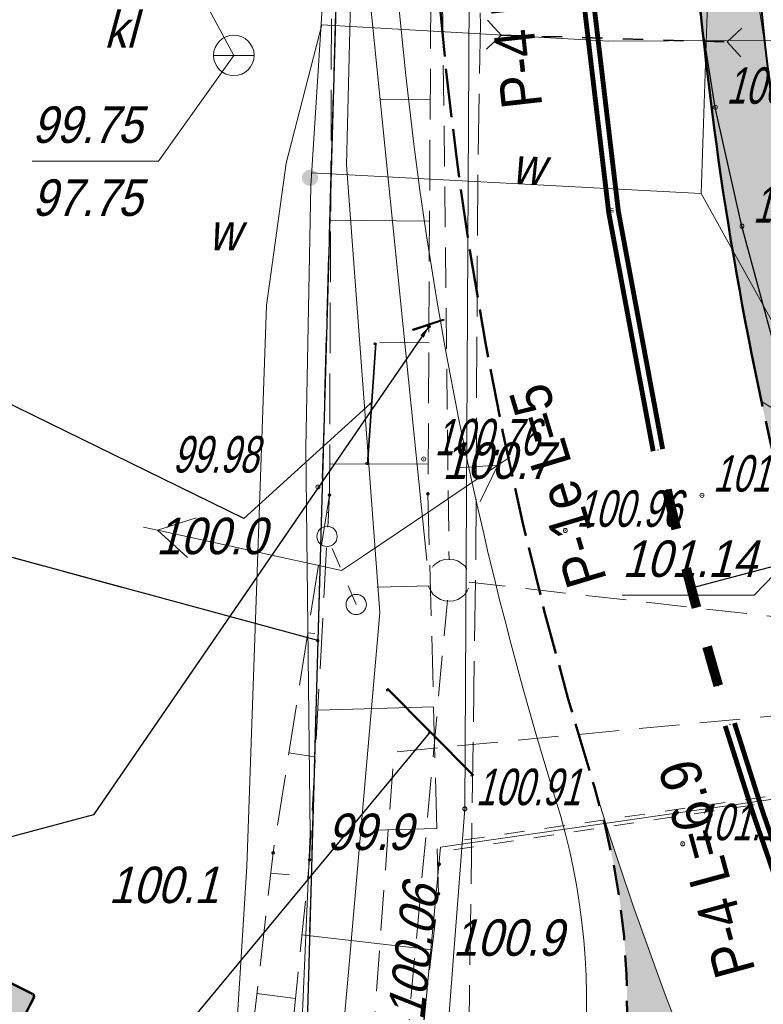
# Model space of a CAD drawing. Extents: x 6530721 to 6531385, y 5978377 to 5979143.
# Tile 81 of 146: x 6530888 to 6530906, y 5978880 to 5978905. Entities that reach past the tile are written whole.
import ezdxf

# ---------------------------------------------------------------- set-up
doc = ezdxf.new("R2010")
doc.units = 0
for name, pattern in [('AB_rokocin 2014-08-13 AC2004$0$0.5_0.5', [1, 0.5, -0.5]), ('AB_rokocin 2014-08-13 AC2004$0$1.0_0.5', [1.5, 1, -0.5]), ('AB_rokocin 2014-08-13 AC2004$0$1.5_0.5', [2, 1.5, -0.5]), ('AB_rokocin 2014-08-13 AC2004$0$823-500', [1.75, 1.25, -0.5]), ('AB_rokocin 2014-08-13 AC2004$0$ib05_500', [1, 0.5, -0.5]), ('AB_rokocin 2014-08-13 AC2004$0$l217_500', [2, 1.5, -0.5]), ('AB_rokocin 2014-08-13 AC2004$0$l219_500', [0]), ('ACAD_ISO02W100', [15, 12, -3]), ('DASHED2', [0.375, 0.25, -0.125])]:
    doc.linetypes.add(name, pattern=pattern)
for name, color, linetype, lineweight in [('A-T-OŚ-LBAT-CUT', 7, 'Continuous', 15), ('AB-chodnik obrzeża', 30, 'Continuous', 40), ('AB-krawędzie', 7, 'ACAD_ISO02W100', 50), ('AB-krawężnik', 7, 'Continuous', 50), ('AB-krawężnik obniżony', 34, 'DASHED2', 50), ('AB-pobocze', 191, 'Continuous', 20), ('AB-pomocnicza', 7, 'Continuous', 15), ('AB-wymiarowa', 7, 'Continuous', 30), ('AB-wyp.chodnik kostka betonowa', 50, 'Continuous', 15), ('AB-wyp.zjazd BA', 254, 'Continuous', 15), ('AB-wyp.zjazd kostka betonowa', 191, 'Continuous', 15), ('AB-zjazd krawędzie', 130, 'Continuous', 18), ('AB_rokocin 2014-08-13 AC2004$0$203-Punkt załamania granicy działki nie stabilizowany', 7, 'Continuous', 18), ('AB_rokocin 2014-08-13 AC2004$0$217-Granica konturu klasyfikcyjnego', 7, 'Continuous', 18), ('AB_rokocin 2014-08-13 AC2004$0$219-Linia granicy', 7, 'Continuous', 18), ('AB_rokocin 2014-08-13 AC2004$0$510-Podpora jednosłupowa symb.-SEPOW', 7, 'Continuous', 18), ('AB_rokocin 2014-08-13 AC2004$0$512-Podpora wielosłupowa linia-SEPOW', 7, 'Continuous', 18), ('AB_rokocin 2014-08-13 AC2004$0$623-Punkt rzędnej przewodu-SGPOD', 7, 'Continuous', 18), ('AB_rokocin 2014-08-13 AC2004$0$623-Punkt rzędnej przewodu-SGPOD-Atr3', 7, 'Continuous', 18), ('AB_rokocin 2014-08-13 AC2004$0$820-Skarpa nieumocniona', 7, 'Continuous', 18), ('AB_rokocin 2014-08-13 AC2004$0$823-Szczyt skarpy nieumocninej', 7, 'Continuous', 18), ('AB_rokocin 2014-08-13 AC2004$0$824-Podnóże skarpy nieumocninej', 7, 'Continuous', 18), ('AB_rokocin 2014-08-13 AC2004$0$jezdnia (powierzchnia)', 7, 'Continuous', 18), ('AB_rokocin 2014-08-13 AC2004$0$kółeczka', 1, 'Continuous', 18), ('AB_rokocin 2014-08-13 AC2004$0$osadnik kanalizacji lokalnej (dół Chambeau) (powierzchnia)-SK - symbol', 7, 'Continuous', 18), ('AB_rokocin 2014-08-13 AC2004$0$osadnik kanalizacji lokalnej (dół Chambeau) (powierzchnia)-SK - symbol-Atr17', 7, 'Continuous', 18), ('AB_rokocin 2014-08-13 AC2004$0$osadnik kanalizacji lokalnej (dół Chambeau) (powierzchnia)-SK - symbol-Atr2', 7, 'Continuous', 18), ('AB_rokocin 2014-08-13 AC2004$0$osadnik kanalizacji lokalnej (dół Chambeau) (powierzchnia)-SK - symbol-Atr3', 7, 'Continuous', 18), ('AB_rokocin 2014-08-13 AC2004$0$przepust (linia)', 7, 'Continuous', 18), ('AB_rokocin 2014-08-13 AC2004$0$przepust (linia) - symbol', 7, 'Continuous', 18), ('AB_rokocin 2014-08-13 AC2004$0$przepust (powierzchnia)', 7, 'Continuous', 18), ('AB_rokocin 2014-08-13 AC2004$0$przewód elektroenergetyczny - projektowany (linia)-SE', 7, 'Continuous', 18), ('AB_rokocin 2014-08-13 AC2004$0$przewód elektroenergetyczny niskiego napięcia (linia)-SEPOW - symbol', 7, 'Continuous', 18), ('AB_rokocin 2014-08-13 AC2004$0$przewód gazowy (linia)-SG', 7, 'Continuous', 18), ('AB_rokocin 2014-08-13 AC2004$0$przewód kanalizacyjny (linia)-SK', 7, 'Continuous', 18), ('AB_rokocin 2014-08-13 AC2004$0$przewód kanalizacyjny - projektowany (linia)-SK', 7, 'Continuous', 18), ('AB_rokocin 2014-08-13 AC2004$0$przewód telekomunikacyjny (linia)-STPOD', 7, 'Continuous', 18), ('AB_rokocin 2014-08-13 AC2004$0$przewód wodociągowy (linia)-SW', 7, 'Continuous', 18), ('AB_rokocin 2014-08-13 AC2004$0$przewód wodociągowy (linia)-SW-Atr1', 7, 'Continuous', 18), ('AB_rokocin 2014-08-13 AC2004$0$punkt wysokościowy naturalny', 7, 'Continuous', 18), ('AB_rokocin 2014-08-13 AC2004$0$punkt wysokościowy naturalny-Atr2', 7, 'Continuous', 18), ('AB_rokocin 2014-08-13 AC2004$0$wysokosci_asfalt', 7, 'Continuous', 18), ('AB_rokocin 2014-08-13 AC2004$0$zasuwa (punkt)-SW', 7, 'Continuous', 18), ('AB_rokocin 2014-08-13 AC2004$0$zasuwa (punkt)-SW-Atr17', 7, 'Continuous', 18), ('AB_rokocin 2014-08-13 AC2004$0$zasuwa (punkt)-SW-Atr2', 7, 'Continuous', 18), ('ARDPLAN-2D-LBAT', 7, 'Continuous', 18), ('asf', 7, 'Continuous', 18)]:
    doc.layers.add(name, color=color, linetype=linetype, lineweight=lineweight)
for name, color, linetype in [('gaOzPoziome', 7, 'Continuous'), ('gaPionowe', 7, 'Continuous'), ('gaUrzBezpieczenstwa', 7, 'Continuous'), ('zzz.ga.oz_pion_def', 7, 'Continuous'), ('zzz.ga.oz_pion_wypelnienie', 7, 'Continuous'), ('zzz.gaHSDlugosc', 7, 'Continuous'), ('zzz.gaHSDodTekst', 7, 'Continuous'), ('zzz.gaHSKilometraz', 7, 'Continuous'), ('zzz.gaHSNazwa', 7, 'Continuous'), ('zzz.gaHSOpis', 7, 'Continuous'), ('zzz.gaHSStan', 7, 'Continuous'), ('zzz.gaHSTrasa', 7, 'Continuous'), ('zzz.gaUbdef', 7, 'Continuous'), ('zzz.gaVSDodTekst', 7, 'Continuous'), ('zzz.gaVSDomyslna', 7, 'Continuous'), ('zzz.gaVSNazwa', 7, 'Continuous'), ('zzz.gaVSStan', 7, 'Continuous'), ('zzz.gaVSWielkość', 7, 'Continuous')]:
    doc.layers.add(name, color=color, linetype=linetype)
doc.styles.add('AB_rokocin 2014-08-13 AC2004$0$Standard', font='txt')
doc.styles.add('GA4-ATR-TEXT', font='arial.ttf', dxfattribs={"width": 0.9})
doc.styles.add('GA4-HS-TEXT', font='arial.ttf', dxfattribs={"width": 0.9})
doc.styles.get("Standard").update_dxf_attribs({"font": 'simplex.shx', "width": 0.75, "height": 1.25})
doc.dimstyles.new('GA4-LEADER', dxfattribs={"dimtxt": 1, "dimasz": 1, "dimexe": 1, "dimexo": 1, "dimgap": 1, "dimtad": 1, "dimtxsty": 'Standard', "dimcen": 1, "dimadec": 0, "dimazin": 0, "dimtfac": 1, "dimtmove": 0, "dimatfit": 3, "dimfxl": 1, "dimarcsym": 0})

# ---------------------------------------------------------------- blocks, each defined once
blk = doc.blocks.new('Slope Pattern - Lines')
for p, q in [((0, 25), (50, 25)), ((0, 0), (100, 0)), ((0, -25), (50, -25))]:
    blk.add_line(p, q)
blk = doc.blocks.new('gaVSPos')
blk.add_point((0, 0))
blk = doc.blocks.new('gaVSTVcolumn0')
at = {"color": 0, "linetype": 'ByBlock', "lineweight": -2}
for p, q in [((-400, -30), (400, -30)), ((-400, -60), (-400, -30)), ((400, -60), (-400, -60)), ((400, -30), (400, -60))]:
    blk.add_line(p, q, dxfattribs=at)
blk.add_circle((0, 0), 30, dxfattribs=at)
blk = doc.blocks.new('z.ga4.D-1_0')
at = {"layer": 'zzz.ga.oz_pion_wypelnienie'}
blk.add_hatch(color=0, dxfattribs=at).paths.add_polyline_path([(401.6366517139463, 404.3229432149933, 0.4142135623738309), (401.63665171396, 415.6366517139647), (5.656854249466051, 811.616449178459, 0.4142135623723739), (-5.656854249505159, 811.6164491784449), (-401.6366517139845, 415.6366517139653, 0.4142135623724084), (-401.6366517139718, 404.3229432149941), (-5.656854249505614, 8.343145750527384, 0.4142135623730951), (5.656854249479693, 8.343145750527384)])
blk = doc.blocks.new('z.ga4.D-1_1')
at = {"layer": 'zzz.ga.oz_pion_wypelnienie'}
blk.add_hatch(color=0, dxfattribs=at).paths.add_polyline_path([(9.094947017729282e-13, 656.0529573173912), (-246.0731598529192, 409.9797974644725), (9.094947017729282e-13, 163.9066376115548), (246.0731598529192, 409.9797974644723)])
blk = doc.blocks.new('z.ga4.D-1_2')
at = {"layer": 'zzz.ga.oz_pion_def', "color": 0, "const_width": 12}
blk.add_lwpolyline([(-405.8792924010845, 400.0803025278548), (-9.899494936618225, 4.100505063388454, 0.4142135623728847), (9.899494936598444, 4.100505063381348), (405.8792924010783, 400.0803025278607, 0.414213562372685), (405.8792924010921, 419.8792924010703), (9.899494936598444, 815.8590898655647, 0.414213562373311), (-9.89949493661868, 815.8590898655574), (-405.8792924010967, 419.8792924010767, 0.4142135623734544), (-405.8792924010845, 400.0803025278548, 17.18959316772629)], format="xyb", dxfattribs=at)
at = {"layer": 'zzz.ga.oz_pion_def', "color": 0, "const_width": 6}
blk.add_lwpolyline([(-157.9969162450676, 317.6609131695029), (2.273736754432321e-13, 159.6639969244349), (250.3158005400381, 409.9797974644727), (3.410605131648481e-13, 660.2955980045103), (-250.3158005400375, 409.9797974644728)], close=True, dxfattribs=at)
blk = doc.blocks.new('D-1-59151803196-vs')
at = {"layer": 'zzz.gaVSDomyslna', "color": 18, "lineweight": 0, "true_color": 0x000000}
blk.add_blockref('z.ga4.D-1_2', (0, 0), dxfattribs=at)
at = {"layer": 'zzz.gaVSDomyslna', "color": 7, "lineweight": 0, "true_color": 0xffffff}
blk.add_blockref('z.ga4.D-1_0', (0, 0), dxfattribs=at)
at = {"layer": 'zzz.gaVSDomyslna', "color": 50, "lineweight": 0}
blk.add_blockref('z.ga4.D-1_1', (0, 0), dxfattribs=at)
at = {"layer": 'zzz.gaVSDodTekst', "style": 'GA4-ATR-TEXT', "flags": 1}
blk.add_attdef('AddText', (0, 0), '', height=1, dxfattribs=at)
at = {"layer": 'zzz.gaVSDomyslna', "style": 'GA4-ATR-TEXT', "flags": 1}
for tag in ['Width', 'Height', 'Position', 'Route']:
    blk.add_attdef(tag, (0, 0), '', height=1, dxfattribs=at)
at = {"layer": 'zzz.gaVSNazwa', "style": 'GA4-ATR-TEXT'}
blk.add_attdef('Name', (510.001, 485.001), '', height=150, dxfattribs=at)
at = {"layer": 'zzz.gaVSStan', "style": 'GA4-ATR-TEXT'}
blk.add_attdef('State', (510.001, 230.001), '', height=150, dxfattribs=at)
at = {"layer": 'zzz.gaVSWielkość', "style": 'GA4-ATR-TEXT', "flags": 1}
blk.add_attdef('Size', (0, 0), '', height=1, dxfattribs=at)
blk = doc.blocks.new('z.ga4.U-3c_3000mm-smb')
at = {"linetype": 'Continuous', "lineweight": 0}
blk.add_lwpolyline([(-1500, -38.30301112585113), (1500, -38.30301112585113), (1500, -18.30301112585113), (-1500, -18.30301112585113)], close=True, dxfattribs=at)
for centre in [(-1481.696988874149, 1.696988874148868), (1.13686837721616e-13, 1.696988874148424), (1481.696988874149, 1.696988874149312)]:
    blk.add_circle(centre, 20, dxfattribs=at)
blk = doc.blocks.new('U-3c_3000mm_prj-ues')
at = {"layer": 'zzz.gaUbdef', "color": 18, "lineweight": 0, "true_color": 0x000000}
blk.add_blockref('z.ga4.U-3c_3000mm-smb', (0, 0), dxfattribs=at)
at = {"layer": 'zzz.gaUbdef', "color": 0, "flags": 1}
for tag in ['AddText', 'State', 'Position', 'Name', 'Route']:
    blk.add_attdef(tag, (0, 0), '', height=1, dxfattribs=at)
blk = doc.blocks.new('z.ga4.U-3d_3000mm-smb')
at = {"linetype": 'Continuous', "lineweight": 0}
blk.add_lwpolyline([(-1500, -38.30301112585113), (1500, -38.30301112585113), (1500, -18.30301112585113), (-1500, -18.30301112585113)], close=True, dxfattribs=at)
for centre in [(-1481.696988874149, 1.696988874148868), (1.13686837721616e-13, 1.696988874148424), (1481.696988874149, 1.696988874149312)]:
    blk.add_circle(centre, 20, dxfattribs=at)
blk = doc.blocks.new('U-3d_3000mm_prj-ues')
at = {"layer": 'zzz.gaUbdef', "color": 18, "lineweight": 0, "true_color": 0x000000}
blk.add_blockref('z.ga4.U-3d_3000mm-smb', (0, 0), dxfattribs=at)
at = {"layer": 'zzz.gaUbdef', "color": 0, "flags": 1}
for tag in ['AddText', 'State', 'Position', 'Name', 'Route']:
    blk.add_attdef(tag, (0, 0), '', height=1, dxfattribs=at)
blk = doc.blocks.new('gaHSPos')
at = {"color": 0, "linetype": 'Continuous', "lineweight": 0}
blk.add_point((0, 0), dxfattribs=at)
blk = doc.blocks.new('z.ga4.HSL-desc')
at = {"layer": 'zzz.gaHSDlugosc', "style": 'GA4-HS-TEXT', "width": 0.9}
blk.add_attdef('LENGTH', (6.026010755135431, 0.4000000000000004), '', height=1, dxfattribs=at)
at = {"layer": 'zzz.gaHSDodTekst', "style": 'GA4-HS-TEXT', "width": 0.9, "flags": 1}
blk.add_attdef('ADDTEXT', (0, -2.743698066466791), '', height=1, dxfattribs=at)
at = {"layer": 'zzz.gaHSKilometraz', "style": 'GA4-HS-TEXT', "width": 0.9, "flags": 1}
blk.add_attdef('POSITION', (0, -5.695491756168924), '', height=1, dxfattribs=at)
at = {"layer": 'zzz.gaHSNazwa', "style": 'GA4-HS-TEXT', "width": 0.9}
blk.add_attdef('NAME', (0, 0.4000000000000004), '', height=1, dxfattribs=at)
at = {"layer": 'zzz.gaHSStan', "style": 'GA4-HS-TEXT', "width": 0.9}
blk.add_attdef('STATE', (0, -1.355882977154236), '', height=1, dxfattribs=at)
at = {"layer": 'zzz.gaHSTrasa', "style": 'GA4-HS-TEXT', "width": 0.9, "flags": 1}
blk.add_attdef('ROUTE', (0, -4.269625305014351), '', height=1, dxfattribs=at)
blk = doc.blocks.new('AB_rokocin 2014-08-13 AC2004$0$WSP')
at = {"layer": 'AB_rokocin 2014-08-13 AC2004$0$kółeczka', "color": 0, "linetype": 'Continuous'}
blk.add_circle((0, 0), 0.1, dxfattribs=at)
blk = doc.blocks.new('AB_rokocin 2014-08-13 AC2004$0$US07')
at = {"color": 0, "linetype": 'Continuous', "lineweight": 13}
for q in [(-0.5, 0), (0.5, 0)]:
    blk.add_line((0, 0), q, dxfattribs=at)
blk.add_circle((0, 0), 0.5, dxfattribs=at)
blk = doc.blocks.new('AB_rokocin 2014-08-13 AC2004$0$PW01')
at = {"linetype": 'Continuous', "lineweight": 13}
h = blk.add_hatch(color=0, dxfattribs=at)
edge = h.paths.add_edge_path()
edge.add_arc((0, 0), 0.045, 0, 360)
blk = doc.blocks.new('AB_rokocin 2014-08-13 AC2004$0$US25')
at = {"linetype": 'Continuous', "lineweight": 0}
h = blk.add_hatch(color=0, dxfattribs=at)
edge = h.paths.add_edge_path()
edge.add_arc((0.0002943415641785, -0.0001131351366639), 0.2, 0, 360)
blk = doc.blocks.new('AB_rokocin 2014-08-13 AC2004$0$510')
at = {"color": 0, "linetype": 'Continuous', "lineweight": 0}
blk.add_circle((0, 0), 0.25, dxfattribs=at)
blk = doc.blocks.new('AB_rokocin 2014-08-13 AC2004$0$621')
at = {"linetype": 'Continuous', "lineweight": 0}
h = blk.add_hatch(color=0, dxfattribs=at)
edge = h.paths.add_edge_path()
edge.add_arc((-0.0004866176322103, -0.0001591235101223), 0.05, 0, 360)
blk = doc.blocks.new('AB_rokocin 2014-08-13 AC2004$0$IB05')
at = {"color": 0, "linetype": 'Continuous', "lineweight": 13}
for q in [(0.354, 0.354), (0.354, -0.354)]:
    blk.add_line((0, 0), q, dxfattribs=at)
blk = doc.blocks.new('AB_rokocin 2014-08-13 AC2004$0$PE04')
at = {"color": 0, "linetype": 'Continuous', "lineweight": 13}
for p, q in [((4.65, 0), (3.784, 0.5)), ((0.65, 0), (0, 0)), ((0.65, 0), (1.65, 0)), ((1.65, 0), (2.65, 0)), ((2.65, 0), (3.65, 0)), ((3.65, 0), (4.65, 0)), ((4.65, 0), (3.784, -0.5)), ((4.65, 0), (5, 0))]:
    blk.add_line(p, q, dxfattribs=at)
blk = doc.blocks.new('AB_rokocin 2014-08-13 AC2004$0$203')
at = {"linetype": 'Continuous', "lineweight": 0}
h = blk.add_hatch(color=0, dxfattribs=at)
edge = h.paths.add_edge_path()
edge.add_arc((0, 0), 0.045, 0, 360)
blk = doc.blocks.new('AB_rokocin 2014-08-13 AC2004')
at = {"color": 0, "linetype": 'ByBlock', "lineweight": 25}
blk.add_lwpolyline([(6530907.62907851, 5978893.647777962), (6530906.741704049, 5978896.510576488), (6530905.958024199, 5978899.425270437), (6530905.300343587, 5978902.355306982), (6530904.82578336, 5978905.318923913), (6530904.673028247, 5978908.369607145)], dxfattribs=at)
at = {"layer": 'AB_rokocin 2014-08-13 AC2004$0$217-Granica konturu klasyfikcyjnego', "color": 3, "linetype": 'AB_rokocin 2014-08-13 AC2004$0$l217_500', "lineweight": 18, "flags": 128}
for points in [[(6530895.49, 5978889.2), (6530896.23, 5978915.29)], [(6530895.49, 5978889.2), (6530896.23, 5978915.29)], [(6530873.77, 5978895.1), (6530895.49, 5978889.2)], [(6530873.77, 5978895.1), (6530895.49, 5978889.2)], [(6530894.96, 5978870.01), (6530895.49, 5978889.2)], [(6530894.96, 5978870.01), (6530895.49, 5978889.2)]]:
    blk.add_lwpolyline(points, dxfattribs=at)
at = {"layer": 'AB_rokocin 2014-08-13 AC2004$0$219-Linia granicy', "color": 92, "linetype": 'AB_rokocin 2014-08-13 AC2004$0$l219_500', "lineweight": 30, "flags": 128}
for points in [[(6530896.23, 5978915.29), (6530895.49, 5978889.2)], [(6530896.23, 5978915.29), (6530895.49, 5978889.2)], [(6530895.49, 5978889.2), (6530873.77, 5978895.1)], [(6530895.49, 5978889.2), (6530873.77, 5978895.1)], [(6530895.49, 5978889.2), (6530894.96, 5978870.01)], [(6530895.49, 5978889.2), (6530894.96, 5978870.01)]]:
    blk.add_lwpolyline(points, dxfattribs=at)
at = {"layer": 'AB_rokocin 2014-08-13 AC2004$0$512-Podpora wielosłupowa linia-SEPOW', "color": 7, "linetype": 'AB_rokocin 2014-08-13 AC2004$0$0.5_0.5', "lineweight": 18, "flags": 128}
blk.add_lwpolyline([(6530896.44, 5978890.09), (6530895.72, 5978891.77)], dxfattribs=at)
at = {"layer": 'AB_rokocin 2014-08-13 AC2004$0$820-Skarpa nieumocniona', "color": 252, "linetype": 'Continuous', "lineweight": 18}
for p, q in [((6530898.27, 5978902.55), (6530897.05, 5978902.56)), ((6530898.25, 5978899.55), (6530895.81, 5978899.57)), ((6530898.24, 5978896.55), (6530897.02, 5978896.56)), ((6530898.21, 5978893.55), (6530895.78, 5978893.56)), ((6530895.72, 5978892.36), (6530895.76, 5978892.36)), ((6530898.27, 5978890.55), (6530896.96, 5978890.52)), ((6530895.25, 5978889.39), (6530895.42, 5978889.37)), ((6530898.35, 5978887.56), (6530895.49, 5978887.48)), ((6530894.78, 5978886.43), (6530895.42, 5978886.33)), ((6530898.43, 5978884.56), (6530896.88, 5978884.52)), ((6530894.33, 5978883.46), (6530894.79, 5978883.42)), ((6530898.31, 5978881.57), (6530895.1, 5978881.94)), ((6530893.99, 5978880.49), (6530894.94, 5978880.37))]:
    blk.add_line(p, q, dxfattribs=at)
at = {"layer": 'AB_rokocin 2014-08-13 AC2004$0$823-Szczyt skarpy nieumocninej', "color": 252, "linetype": 'AB_rokocin 2014-08-13 AC2004$0$823-500', "lineweight": 18, "flags": 128}
for points in [[(6530895.56, 5978917.65), (6530897.1, 5978917.42), (6530898.3, 5978908.45), (6530898.21, 5978892.82), (6530898.47, 5978882.95), (6530896.27, 5978864.09), (6530893.3, 5978864.11)], [(6530895.78, 5978892.79), (6530894.39, 5978883.96), (6530892.2, 5978865), (6530893.3, 5978864.11)]]:
    blk.add_lwpolyline(points, dxfattribs=at)
at = {"layer": 'AB_rokocin 2014-08-13 AC2004$0$824-Podnóże skarpy nieumocninej', "color": 252, "linetype": 'AB_rokocin 2014-08-13 AC2004$0$823-500', "lineweight": 18, "flags": 128}
for points in [[(6530895.78, 5978892.79), (6530895.85, 5978908.9), (6530895.56, 5978917.65)], [(6530893.3, 5978864.11), (6530895.29, 5978883.79), (6530895.78, 5978892.79)]]:
    blk.add_lwpolyline(points, dxfattribs=at)
at = {"layer": 'AB_rokocin 2014-08-13 AC2004$0$jezdnia (powierzchnia)', "color": 252, "linetype": 'AB_rokocin 2014-08-13 AC2004$0$1.5_0.5', "lineweight": 18, "flags": 128}
blk.add_lwpolyline([(6530899.48, 5978924.68), (6530899.18, 5978914.42), (6530899.27, 5978908.81), (6530899.51, 5978904.41), (6530899.44, 5978900.93), (6530899.39, 5978891.35), (6530899.21, 5978878.74), (6530896.64, 5978862.52)], dxfattribs=at)
at = {"layer": 'AB_rokocin 2014-08-13 AC2004$0$kółeczka', "color": 7, "linetype": 'ByBlock'}
for p in [(6530905.300343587, 5978902.355306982, 100.785), (6530905.300343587, 5978902.355306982, 100.785), (6530905.300343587, 5978902.355306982, 100.785), (6530905.958024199, 5978899.425270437, 100.872), (6530905.958024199, 5978899.425270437, 100.872), (6530905.958024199, 5978899.425270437, 100.872), (6530898.104490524, 5978893.679501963, 100.755), (6530898.104490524, 5978893.679501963, 100.755), (6530898.104490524, 5978893.679501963, 100.755), (6530895.496189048, 5978892.987607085, 99.984), (6530895.496189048, 5978892.987607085, 99.984), (6530895.496189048, 5978892.987607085, 99.984), (6530904.971283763, 5978892.783769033, 101.031), (6530904.971283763, 5978892.783769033, 101.031), (6530904.971283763, 5978892.783769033, 101.031), (6530901.601828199, 5978891.916063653, 100.958), (6530901.601828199, 5978891.916063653, 100.958), (6530901.601828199, 5978891.916063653, 100.958), (6530899.120677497, 5978885.047308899, 100.913), (6530899.120677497, 5978885.047308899, 100.913), (6530899.120677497, 5978885.047308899, 100.913), (6530904.497374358, 5978884.182753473, 101.169), (6530904.497374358, 5978884.182753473, 101.169), (6530904.497374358, 5978884.182753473, 101.169)]:
    blk.add_point(p, dxfattribs=at)
at = {"layer": 'AB_rokocin 2014-08-13 AC2004$0$kółeczka', "color": 1, "linetype": 'ByBlock'}
for p in [(6530905.300343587, 5978902.355306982, 100.785), (6530905.958024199, 5978899.425270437, 100.872), (6530898.104490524, 5978893.679501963, 100.755), (6530895.496189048, 5978892.987607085, 99.984), (6530904.971283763, 5978892.783769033, 101.031), (6530901.601828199, 5978891.916063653, 100.958), (6530899.120677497, 5978885.047308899, 100.913), (6530904.497374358, 5978884.182753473, 101.169)]:
    blk.add_point(p, dxfattribs=at)
at = {"layer": 'AB_rokocin 2014-08-13 AC2004$0$osadnik kanalizacji lokalnej (dół Chambeau) (powierzchnia)-SK - symbol-Atr2', "color": 34, "linetype": 'ByBlock', "flags": 128}
blk.add_lwpolyline([(6530893.42, 5978903.64), (6530891.56, 5978901.03), (6530888.443, 5978901.03)], dxfattribs=at)
at = {"layer": 'AB_rokocin 2014-08-13 AC2004$0$przepust (linia)', "color": 7, "linetype": 'AB_rokocin 2014-08-13 AC2004$0$ib05_500', "lineweight": 35, "flags": 128}
blk.add_lwpolyline([(6530900.02, 5978904.14), (6530905.59, 5978903.97)], dxfattribs=at)
at = {"layer": 'AB_rokocin 2014-08-13 AC2004$0$przepust (powierzchnia)', "color": 7, "linetype": 'AB_rokocin 2014-08-13 AC2004$0$0.5_0.5', "lineweight": 18, "flags": 128}
blk.add_lwpolyline([(6530899.11, 5978884.28), (6530913.01, 5978886.27), (6530913.03, 5978886.16), (6530898.8, 5978884.03)], dxfattribs=at)
at = {"layer": 'AB_rokocin 2014-08-13 AC2004$0$przewód elektroenergetyczny - projektowany (linia)-SE', "color": 1, "linetype": 'AB_rokocin 2014-08-13 AC2004$0$1.0_0.5', "lineweight": 18, "flags": 128}
blk.add_lwpolyline([(6530826.972, 5978708.68), (6530827.24, 5978709.09), (6530834.58, 5978722.01), (6530844.3, 5978737.61), (6530851.06, 5978748.63), (6530857.75, 5978759.14), (6530864.58, 5978771.22), (6530872.94, 5978786.68), (6530885.26, 5978812.96), (6530898.25, 5978841.23), (6530902.68, 5978856.6), (6530904.26, 5978865.5), (6530895.64, 5978867.12), (6530896.81, 5978878.73), (6530897.37, 5978886.45), (6530914.59, 5978888.09), (6530916.6, 5978883.13), (6530918.66, 5978878.97), (6530922.67, 5978870.07), (6530922.8, 5978868.04), (6530926.81, 5978860.82), (6530928.6, 5978857.83), (6530930.08, 5978855.53), (6530931.41, 5978853.22), (6530934.81, 5978847.74), (6530938.18, 5978842.74), (6530940.61, 5978838.92), (6530943.7, 5978834.57), (6530946.08, 5978831.07), (6530948, 5978828.22), (6530952.41, 5978821.5), (6530956.94, 5978815.04), (6530960.54, 5978809.91), (6530964.29, 5978804.42), (6530967.77, 5978799.56), (6530971.05, 5978794.9), (6530973.84, 5978790.63), (6530976.58, 5978786.57), (6530980.58, 5978780.71), (6530982.7, 5978777.62), (6530985.22, 5978773.81), (6530988.34, 5978769.04), (6530989.92, 5978766.7), (6530990.46, 5978765.93), (6530990.37, 5978765.15), (6530991.83, 5978763.13), (6530996.06, 5978757.13), (6530999.57, 5978752.09), (6531000.82, 5978750.32), (6531001.94, 5978748.65), (6531002.55, 5978747.77), (6531005.3, 5978743.83), (6531008.21, 5978739.6), (6531012.63, 5978733.34), (6531017.03, 5978727.14), (6531023.63, 5978717.51), (6531029.4, 5978709.03), (6531033.24, 5978703.44), (6531036.36, 5978699.89), (6531039.9, 5978695.78), (6531042.87, 5978692.37), (6531049.22, 5978685.3), (6531061.9, 5978670.96), (6531061.63, 5978668.76), (6531063.68, 5978666.4), (6531066.09, 5978666.33), (6531071.01, 5978660.91), (6531074.47, 5978660.91), (6531079.98, 5978654.09), (6531082.92, 5978659.36), (6531086.03, 5978664.59), (6531092.01, 5978675.8), (6531094.55, 5978679.72)], dxfattribs=at)
at = {"layer": 'AB_rokocin 2014-08-13 AC2004$0$przewód gazowy (linia)-SG', "color": 40, "linetype": 'Continuous', "lineweight": 18, "flags": 128}
blk.add_lwpolyline([(6530866.99, 5978790.07), (6530876.63, 5978809.56), (6530887.59, 5978833.34), (6530886.71, 5978835.77), (6530888.87, 5978840.15), (6530888.86, 5978842.38), (6530892.53, 5978850.43), (6530895.62, 5978865.87), (6530896.89, 5978866.81), (6530898.52, 5978884.1), (6530913.39, 5978886.25), (6530914.43, 5978886.4)], dxfattribs=at)
at = {"layer": 'AB_rokocin 2014-08-13 AC2004$0$przewód kanalizacyjny (linia)-SK', "color": 34, "linetype": 'Continuous', "lineweight": 18, "flags": 128}
blk.add_lwpolyline([(6530889.13, 5978911.6), (6530893.42, 5978903.64)], dxfattribs=at)
at = {"layer": 'AB_rokocin 2014-08-13 AC2004$0$przewód kanalizacyjny - projektowany (linia)-SK', "color": 32, "linetype": 'AB_rokocin 2014-08-13 AC2004$0$1.0_0.5', "lineweight": 18, "flags": 128}
for points in [[(6530898.52, 5978909.4), (6530898.73, 5978891.19)], [(6530912.04, 5978889.19), (6530899.23, 5978890.64)], [(6530896.15, 5978862.43), (6530898.69, 5978890.2)]]:
    blk.add_lwpolyline(points, dxfattribs=at)
blk.add_lwpolyline([(6530899.04, 5978890.27), (6530898.95, 5978890.21), (6530898.84, 5978890.18), (6530898.73, 5978890.17), (6530898.63, 5978890.18), (6530898.52, 5978890.21), (6530898.43, 5978890.27), (6530898.34, 5978890.34), (6530898.28, 5978890.43), (6530898.23, 5978890.52), (6530898.21, 5978890.63), (6530898.21, 5978890.74), (6530898.23, 5978890.85), (6530898.28, 5978890.95), (6530898.34, 5978891.04), (6530898.42, 5978891.11), (6530898.51, 5978891.17), (6530898.62, 5978891.2), (6530898.73, 5978891.21), (6530898.83, 5978891.2), (6530898.94, 5978891.17), (6530899.03, 5978891.11), (6530899.12, 5978891.04), (6530899.18, 5978890.95), (6530899.23, 5978890.86), (6530899.25, 5978890.75), (6530899.25, 5978890.64), (6530899.23, 5978890.53), (6530899.18, 5978890.43), (6530899.12, 5978890.34)], close=True, dxfattribs=at)
at = {"layer": 'AB_rokocin 2014-08-13 AC2004$0$przewód telekomunikacyjny (linia)-STPOD', "color": 30, "linetype": 'Continuous', "lineweight": 18, "flags": 128}
for points in [[(6530901.79, 5978970.5), (6530901.07, 5978964.3), (6530900.4, 5978955.75), (6530899.75, 5978946.53), (6530899, 5978937.36), (6530898.01, 5978928.4), (6530896.74, 5978916.21), (6530896.41, 5978909.27), (6530896.2, 5978900.94), (6530897.02, 5978889.89), (6530896.25, 5978881.02), (6530895.21, 5978869.55), (6530894.07, 5978859.93), (6530893.16, 5978854.27), (6530891.31, 5978850.17), (6530887.9, 5978840.12), (6530883.71, 5978830.96), (6530877.79, 5978818.59), (6530872.88, 5978807.8)], [(6530882.77, 5978833.86), (6530887.65, 5978843.74), (6530889.11, 5978849.4), (6530890.39, 5978855.95), (6530891.3, 5978863.85), (6530893.01, 5978871.94), (6530893.74, 5978883.62), (6530894.23, 5978897.47), (6530894.71, 5978900.98), (6530895.59, 5978904.39), (6530902.67, 5978903.99), (6530908.57, 5978904.02), (6530910.29, 5978898.66), (6530914.75, 5978889.88), (6530918.3, 5978882.51), (6530922.37, 5978871.97), (6530925.79, 5978865.43), (6530929.4, 5978858.81), (6530935.24, 5978850.5), (6530941.44, 5978841.32), (6530950.22, 5978829.05)]]:
    blk.add_lwpolyline(points, dxfattribs=at)
at = {"layer": 'AB_rokocin 2014-08-13 AC2004$0$przewód wodociągowy (linia)-SW', "color": 5, "linetype": 'Continuous', "lineweight": 18, "flags": 128}
for points in [[(6530980.16, 5978869.93), (6530969.56, 5978870.14), (6530956.77, 5978870.04), (6530945.47, 5978870.03), (6530931.8, 5978869.71), (6530922.78, 5978869.34), (6530921.28, 5978869.83), (6530916.67, 5978878.71), (6530914.68, 5978882.48), (6530909.61, 5978892.25), (6530907.77, 5978895.15), (6530904.95, 5978900.23), (6530905.29, 5978910.36), (6530905.41, 5978920.35), (6530906.36, 5978926.28), (6530907.43, 5978934.63), (6530908.21, 5978944.34), (6530909.2, 5978955.67), (6530910.66, 5978966.22)], [(6530890.62, 5978851.55), (6530891.71, 5978856.01), (6530893, 5978862.2), (6530894.2, 5978870.42), (6530894.93, 5978875.82), (6530895.3, 5978884.42), (6530895.2, 5978893.95), (6530895.32, 5978900.42), (6530896.25, 5978915), (6530896.64, 5978927.26)], [(6530904.94, 5978900.23), (6530895.33, 5978900.74)]]:
    blk.add_lwpolyline(points, dxfattribs=at)
at = {"layer": 'AB_rokocin 2014-08-13 AC2004$0$zasuwa (punkt)-SW-Atr2', "color": 5, "linetype": 'ByBlock', "flags": 128}
blk.add_lwpolyline([(6530908.773305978, 5978892.915688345), (6530906.26, 5978890.32), (6530903.005, 5978890.32)], dxfattribs=at)
at = {"layer": 'AB_rokocin 2014-08-13 AC2004$0$203-Punkt załamania granicy działki nie stabilizowany', "color": 7, "linetype": 'Continuous', "lineweight": 18, "rotation": 171.887}
blk.add_blockref('AB_rokocin 2014-08-13 AC2004$0$203', (6530895.49, 5978889.2), dxfattribs=at)
at = {"layer": 'AB_rokocin 2014-08-13 AC2004$0$510-Podpora jednosłupowa symb.-SEPOW', "color": 7, "linetype": 'Continuous', "lineweight": 18}
for p in [(6530895.72, 5978891.77), (6530896.44, 5978890.09)]:
    blk.add_blockref('AB_rokocin 2014-08-13 AC2004$0$510', p, dxfattribs=at)
at = {"layer": 'AB_rokocin 2014-08-13 AC2004$0$623-Punkt rzędnej przewodu-SGPOD', "color": 52, "linetype": 'Continuous', "lineweight": 18, "rotation": 84.61399999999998}
blk.add_blockref('AB_rokocin 2014-08-13 AC2004$0$621', (6530898.48, 5978883.68), dxfattribs=at)
at = {"layer": 'AB_rokocin 2014-08-13 AC2004$0$kółeczka', "color": 252, "linetype": 'Continuous', "xscale": 0.5, "yscale": 0.5, "zscale": 0.5}
for p in [(6530905.300343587, 5978902.355306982), (6530905.958024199, 5978899.425270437), (6530898.104490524, 5978893.679501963), (6530895.496189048, 5978892.987607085), (6530904.971283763, 5978892.783769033), (6530901.601828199, 5978891.916063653), (6530899.120677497, 5978885.047308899), (6530904.497374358, 5978884.182753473)]:
    blk.add_blockref('AB_rokocin 2014-08-13 AC2004$0$WSP', p, dxfattribs=at)
at = {"layer": 'AB_rokocin 2014-08-13 AC2004$0$osadnik kanalizacji lokalnej (dół Chambeau) (powierzchnia)-SK - symbol', "color": 7, "linetype": 'Continuous', "lineweight": 18, "rotation": 359.9519999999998}
blk.add_blockref('AB_rokocin 2014-08-13 AC2004$0$US07', (6530893.42, 5978903.64), dxfattribs=at)
at = {"layer": 'AB_rokocin 2014-08-13 AC2004$0$przepust (linia) - symbol', "color": 7, "linetype": 'Continuous', "lineweight": 35}
for p, rotation in [((6530900.02, 5978904.14), 178.252), ((6530905.59, 5978903.97), 358.252)]:
    blk.add_blockref('AB_rokocin 2014-08-13 AC2004$0$IB05', p, dxfattribs=dict(at, rotation=rotation))
at = {"layer": 'AB_rokocin 2014-08-13 AC2004$0$przewód elektroenergetyczny niskiego napięcia (linia)-SEPOW - symbol', "color": 1, "linetype": 'Continuous', "lineweight": 18}
for rotation in [33.96199999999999, 167.655]:
    blk.add_blockref('AB_rokocin 2014-08-13 AC2004$0$PE04', (6530896.08, 5978890.93), dxfattribs=dict(at, rotation=rotation))
at = {"layer": 'AB_rokocin 2014-08-13 AC2004$0$punkt wysokościowy naturalny', "color": 7, "linetype": 'Continuous', "lineweight": 13}
for p in [(6530895.78, 5978892.79), (6530898.21, 5978892.82), (6530894.39, 5978883.96), (6530895.29, 5978883.79), (6530898.47, 5978882.95)]:
    blk.add_blockref('AB_rokocin 2014-08-13 AC2004$0$PW01', p, dxfattribs=at)
at = {"layer": 'AB_rokocin 2014-08-13 AC2004$0$zasuwa (punkt)-SW', "color": 7, "linetype": 'Continuous', "lineweight": 13, "rotation": 359.962}
blk.add_blockref('AB_rokocin 2014-08-13 AC2004$0$US25', (6530895.3, 5978900.62), dxfattribs=at)
at = {"layer": 'AB_rokocin 2014-08-13 AC2004$0$623-Punkt rzędnej przewodu-SGPOD-Atr3', "color": 52, "linetype": 'ByBlock', "lineweight": 20, "style": 'AB_rokocin 2014-08-13 AC2004$0$Standard', "oblique": 15, "width": 0.8999999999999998}
blk.add_text('100.06', height=0.9, rotation=83.346, dxfattribs=at).set_placement((6530898.1, 5978879.81))
at = {"layer": 'AB_rokocin 2014-08-13 AC2004$0$osadnik kanalizacji lokalnej (dół Chambeau) (powierzchnia)-SK - symbol-Atr17', "color": 7, "linetype": 'ByBlock', "lineweight": 20, "style": 'AB_rokocin 2014-08-13 AC2004$0$Standard', "oblique": 15, "width": 0.9}
blk.add_text('kl', height=0.9, dxfattribs=at).set_placement((6530890.22, 5978903.83))
at = {"layer": 'AB_rokocin 2014-08-13 AC2004$0$osadnik kanalizacji lokalnej (dół Chambeau) (powierzchnia)-SK - symbol-Atr2', "color": 34, "linetype": 'ByBlock', "lineweight": 20, "style": 'AB_rokocin 2014-08-13 AC2004$0$Standard', "oblique": 15, "width": 0.9}
blk.add_text('99.75', height=0.9, dxfattribs=at).set_placement((6530888.443, 5978901.48))
at = {"layer": 'AB_rokocin 2014-08-13 AC2004$0$osadnik kanalizacji lokalnej (dół Chambeau) (powierzchnia)-SK - symbol-Atr3', "color": 34, "linetype": 'ByBlock', "lineweight": 20, "style": 'AB_rokocin 2014-08-13 AC2004$0$Standard', "oblique": 15, "width": 0.9}
blk.add_text('97.75', height=0.9, dxfattribs=at).set_placement((6530888.443, 5978899.68))
at = {"layer": 'AB_rokocin 2014-08-13 AC2004$0$przewód wodociągowy (linia)-SW-Atr1', "color": 5, "linetype": 'ByBlock', "lineweight": 20, "style": 'AB_rokocin 2014-08-13 AC2004$0$Standard', "oblique": 14.99999999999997, "width": 0.9}
blk.add_text('w', height=0.9, rotation=357.5810000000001, dxfattribs=at).set_placement((6530900.26, 5978900.47))
at = {"layer": 'AB_rokocin 2014-08-13 AC2004$0$punkt wysokościowy naturalny-Atr2', "color": 252, "linetype": 'ByBlock', "lineweight": 20, "style": 'AB_rokocin 2014-08-13 AC2004$0$Standard', "oblique": 15, "width": 0.9}
for s, p in [('100.7', (6530898.56, 5978893.19)), ('100.0', (6530891.5, 5978891.33)), ('99.9', (6530895.71, 5978884.03)), ('100.1', (6530890.33, 5978882.72)), ('100.9', (6530898.82, 5978881.42))]:
    blk.add_text(s, height=0.9, dxfattribs=at).set_placement(p)
at = {"layer": 'AB_rokocin 2014-08-13 AC2004$0$wysokosci_asfalt', "color": 252, "linetype": 'ByBlock', "lineweight": 20, "style": 'AB_rokocin 2014-08-13 AC2004$0$Standard', "oblique": 15, "width": 0.7}
for s, p in [('100.78', (6530905.570343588, 5978902.445306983)), ('100.87', (6530906.228024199, 5978899.515270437)), ('100.76', (6530898.374490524, 5978893.769501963)), ('99.98', (6530891.905703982, 5978893.345700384)), ('101.03', (6530905.241283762, 5978892.873769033)), ('100.96', (6530901.871828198, 5978892.006063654)), ('100.91', (6530899.390677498, 5978885.137308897)), ('101.17', (6530904.767374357, 5978884.272753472))]:
    blk.add_text(s, height=0.9, dxfattribs=at).set_placement(p)
at = {"layer": 'AB_rokocin 2014-08-13 AC2004$0$zasuwa (punkt)-SW-Atr17', "color": 7, "linetype": 'ByBlock', "lineweight": 20, "style": 'AB_rokocin 2014-08-13 AC2004$0$Standard', "oblique": 15, "width": 0.9}
blk.add_text('w', height=0.9, dxfattribs=at).set_placement((6530892.79, 5978898.83))
at = {"layer": 'AB_rokocin 2014-08-13 AC2004$0$zasuwa (punkt)-SW-Atr2', "color": 5, "linetype": 'ByBlock', "lineweight": 20, "style": 'AB_rokocin 2014-08-13 AC2004$0$Standard', "oblique": 15, "width": 0.9}
blk.add_text('101.14', height=0.9, dxfattribs=at).set_placement((6530903.005, 5978890.77))

msp = doc.modelspace()

# ---------------------------------------------------------------- hatches: boundary and pattern name
at = {"layer": 'AB-wyp.chodnik kostka betonowa'}
msp.add_hatch(color=256, dxfattribs=at).paths.add_polyline_path([(6530907.258696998, 5978931.524908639), (6530905.636508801, 5978930.157975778), (6530904.832047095, 5978920.737473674, 0.07400584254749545), (6530906.437852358, 5978895.100362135), (6530908.215036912, 5978894.017234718, -0.07820002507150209), (6530906.326607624, 5978920.609846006)])
at = {"layer": 'AB-wyp.zjazd BA'}
h = msp.add_hatch(color=256, dxfattribs=at)
h.paths.add_polyline_path([(6530900.813607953, 5978856.845681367), (6530900.933217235, 5978857.553983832, -0.02859426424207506), (6530901.759935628, 5978861.175026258), (6530896.956924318, 5978862.564660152, 0.0285942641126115), (6530896.003018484, 5978858.386534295), (6530895.883409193, 5978857.678231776, -0.03382555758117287), (6530892.816356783, 5978844.863254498), (6530897.60149326, 5978843.412712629, 0.03372532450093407)])
h.paths.add_polyline_path([(6530903.923386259, 5978864.60979889), (6530898.517915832, 5978866.929176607, 0.03093134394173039), (6530896.956924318, 5978862.564660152), (6530901.759935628, 5978861.175026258, -0.003861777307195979), (6530901.903181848, 5978861.656179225, -0.1525716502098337)])
h.paths.add_polyline_path([(6530902.316201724, 5978885.580812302, -0.210975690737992), (6530900.644414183, 5978871.134289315, 0.03144582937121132), (6530898.517915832, 5978866.929176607), (6530903.923386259, 5978864.60979889, -0.4445300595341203), (6530912.705596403, 5978863.11588709, -0.06636416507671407)])
at = {"layer": 'AB-wyp.zjazd kostka betonowa'}
msp.add_hatch(color=256, dxfattribs=at).paths.add_polyline_path([(6530914.687182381, 5978895.179572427), (6530908.813400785, 5978893.652554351), (6530906.437852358, 5978895.100362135, 0.02292792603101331), (6530908.464076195, 5978887.363651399), (6530909.826813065, 5978889.783052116), (6530915.968043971, 5978891.379599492)])

# ---------------------------------------------------------------- next in the draw order: block references
at = {"layer": 'AB-wymiarowa'}
msp.add_blockref('AB_rokocin 2014-08-13 AC2004', (0, 0), dxfattribs=at)

# ---------------------------------------------------------------- next in the draw order: linework, layer by layer
at = {"layer": 'AB-chodnik obrzeża'}
msp.add_lwpolyline([(6530908.215036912, 5978894.017234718, -0.07820002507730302), (6530906.326607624, 5978920.609846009), (6530907.258696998, 5978931.52490864)], format="xyb", dxfattribs=at)
at = {"layer": 'AB-krawędzie', "ltscale": 0.1}
msp.add_lwpolyline([(6530902.316227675, 5978885.580728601, -0.0967582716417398), (6530898.4552555, 5978921.282018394), (6530898.632080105, 5978922.769262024)], format="xyb", dxfattribs=at)
at = {"layer": 'AB-krawężnik', "flags": 128}
msp.add_lwpolyline([(6530906.437852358, 5978895.100362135, -0.07400584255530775), (6530904.832047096, 5978920.737473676), (6530905.636508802, 5978930.157975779)], format="xyb", dxfattribs=at)
at = {"layer": 'AB-krawężnik obniżony', "ltscale": 3, "flags": 128}
for points in [[(6530908.464076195, 5978887.3636514, -0.02292792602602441), (6530906.437852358, 5978895.100362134)], [(6530896.715236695, 5978861.689790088, -0.06851494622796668), (6530900.644414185, 5978871.134289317, 0.2109756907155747), (6530902.316201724, 5978885.580812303)]]:
    msp.add_lwpolyline(points, format="xyb", dxfattribs=at)
at = {"layer": 'AB-pobocze', "ltscale": 3}
for points in [[(6530901.361081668, 5978885.28459332, -0.0968025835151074), (6530897.460297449, 5978921.383663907), (6530897.639073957, 5978922.887324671)], [(6530895.748189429, 5978861.944386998, -0.06851494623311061), (6530899.782144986, 5978871.640739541, 0.2109756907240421), (6530901.36105544, 5978885.284677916, 0.2109756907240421)]]:
    msp.add_lwpolyline(points, format="xyb", dxfattribs=at)
at = {"layer": 'AB-pomocnicza'}
msp.add_lwpolyline([(6530912.705538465, 5978863.115978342, -0.06636387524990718), (6530902.316201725, 5978885.580812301)], format="xyb", dxfattribs=at)
at = {"layer": 'AB-wymiarowa'}
msp.add_line((6530915.327613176, 5978893.279585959), (6530904.706263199, 5978890.495757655), dxfattribs=at)
at = {"layer": 'AB-zjazd krawędzie', "ltscale": 3, "flags": 128}
msp.add_lwpolyline([(6530906.437852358, 5978895.100362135), (6530908.215036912, 5978894.017234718)], dxfattribs=at)
at = {"layer": 'ARDPLAN-2D-LBAT', "flags": 128}
msp.add_lwpolyline([(6530898.181640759, 5978891.174034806), (6530896.628518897, 5978906.53513639), (6530896.47466735, 5978908.902210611), (6530896.31081837, 5978911.271270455), (6530896.300424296, 5978913.645423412), (6530896.394028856, 5978916.01755547), (6530896.591040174, 5978918.382867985), (6530896.919322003, 5978920.734371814), (6530897.52507357, 5978924.689043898)], dxfattribs=at)
at = {"layer": 'asf', "lineweight": 18, "flags": 128}
for points in [[(6530898.13659981, 5978872.170278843), (6530899.120677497, 5978885.047308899), (6530899.232746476, 5978906.625068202), (6530899.373969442, 5978920.303591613), (6530899.478397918, 5978924.548528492), (6530898.593717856, 5978926.358931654), (6530897.515285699, 5978927.828380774), (6530896.63133454, 5978928.409591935), (6530895.375453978, 5978928.912806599), (6530893.891383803, 5978929.301203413), (6530894.136957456, 5978934.487064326), (6530895.267719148, 5978934.405125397), (6530896.720763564, 5978934.501688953), (6530897.649322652, 5978934.82056642), (6530898.499505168, 5978935.384024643), (6530899.569993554, 5978936.429636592), (6530900.605528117, 5978938.275942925)], [(6530909.166257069, 5978893.815801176), (6530908.033821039, 5978897.137607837), (6530907.269142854, 5978899.932227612), (6530906.71347153, 5978902.650128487), (6530906.256678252, 5978905.632121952), (6530906.066838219, 5978908.527115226), (6530906.270586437, 5978920.187574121)], [(6530904.82578336, 5978905.318923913), (6530905.300343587, 5978902.355306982), (6530905.958024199, 5978899.425270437), (6530906.741704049, 5978896.510576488)]]:
    msp.add_lwpolyline(points, dxfattribs=at)
at = {"layer": 'gaOzPoziome', "color": 7, "flags": 128}
for points, const_width in [([(6530903.767720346, 5978893.872127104, -0.04986445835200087), (6530901.660490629, 5978911.678430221, -0.04986445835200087)], 0.12), ([(6530904.002069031, 5978893.923902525, -0.04986445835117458), (6530901.90045111, 5978911.682785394, -0.04986445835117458)], 0.12), ([(6530904.338090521, 5978891.949771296, -0.002777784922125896), (6530904.106114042, 5978892.922487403)], 0.24), ([(6530904.834393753, 5978890.012371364, -0.002777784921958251), (6530904.580860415, 5978890.979692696)], 0.24), ([(6530905.373624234, 5978888.086477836, -0.002777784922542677), (6530905.098659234, 5978889.047926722)], 0.24), ([(6530907.787926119, 5978880.612787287, -0.01903056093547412), (6530905.544487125, 5978887.093094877, -0.01903056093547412)], 0.12), ([(6530908.01156853, 5978880.699873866, -0.01903056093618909), (6530905.774104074, 5978887.162923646, -0.01903056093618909)], 0.12)]:
    msp.add_lwpolyline(points, format="xyb", dxfattribs=dict(at, const_width=const_width))
at = {"layer": 'gaUrzBezpieczenstwa', "flags": 128}
for points in [[(6530896.794357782, 5978895.045630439), (6530893.669988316, 5978892.214282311), (6530885.665569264, 5978896.129731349)], [(6530898.275770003, 5978886.952453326), (6530888.841901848, 5978875.568729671), (6530876.303555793, 5978872.346885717)]]:
    msp.add_lwpolyline(points, dxfattribs=at)

# ---------------------------------------------------------------- next in the draw order: block references
at = {"layer": 'A-T-OŚ-LBAT-CUT', "xscale": 0.001610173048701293, "yscale": 0.001610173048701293, "rotation": 188.62344421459}
msp.add_blockref('Slope Pattern - Lines', (6530902.784461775, 5978899.819413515), dxfattribs=at)
at = {"layer": 'gaOzPoziome', "color": 7, "lineweight": 0}
for p in [(6530903.884894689, 5978893.898014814), (6530904.106077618, 5978892.922643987), (6530905.373624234, 5978888.086477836), (6530905.659295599, 5978887.128009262)]:
    msp.add_blockref('gaHSPos', p, dxfattribs=at)
at = {"layer": 'gaPionowe', "xscale": 0.001, "yscale": 0.001, "zscale": 0.001, "rotation": 198.1981381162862}
msp.add_blockref('gaVSTVcolumn0', (6530898.233780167, 5978896.949822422), dxfattribs=at)
at = {"layer": 'gaPionowe', "rotation": 198.1981381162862}
msp.add_blockref('gaVSPos', (6530898.233780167, 5978896.949822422), dxfattribs=at)
at = {"layer": 'gaPionowe', "xscale": 0.005, "yscale": 0.005, "zscale": 0.005, "rotation": 198.1981381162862}
msp.add_blockref('D-1-59151803196-vs', (6530885.899195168, 5978881.745637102), dxfattribs=at).add_auto_attribs({'Name': 'D-1', 'State': 'prj'})
at = {"layer": 'gaUrzBezpieczenstwa', "zscale": 0.001}
for name, p, xscale, yscale, rotation in [('U-3c_3000mm_prj-ues', (6530896.794357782, 5978895.045630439), 0.0009999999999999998, 0.0009999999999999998, 86.06042548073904), ('U-3d_3000mm_prj-ues', (6530898.248567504, 5978886.925487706), 0.001, 0.001, 134.7494457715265)]:
    msp.add_blockref(name, p, dxfattribs=dict(at, xscale=xscale, yscale=yscale, rotation=rotation))
at = {"layer": 'zzz.gaHSOpis'}
for p, rotation, values in [((6530901.433164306, 5978902.431271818), 96.35989284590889, {'NAME': 'P-4 L=17.9'}), ((6530903.016366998, 5978890.819400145), 106.8008584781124, {'NAME': 'P-1e L=5'}), ((6530906.68160766, 5978881.158853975), 105.308535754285, {'NAME': 'P-4 L=6.9'})]:
    msp.add_blockref('z.ga4.HSL-desc', p, dxfattribs=dict(at, rotation=rotation)).add_auto_attribs(values)

# ---------------------------------------------------------------- next in the draw order: leaders
at = {"layer": 'gaPionowe'}
msp.add_leader([(6530898.233780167, 5978896.949822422), (6530889.960336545, 5978884.895398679), (6530885.274587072, 5978883.645601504)], dimstyle='GA4-LEADER', override={"dimasz": 0.3}, dxfattribs=at)

doc.saveas('drawing.dxf')
